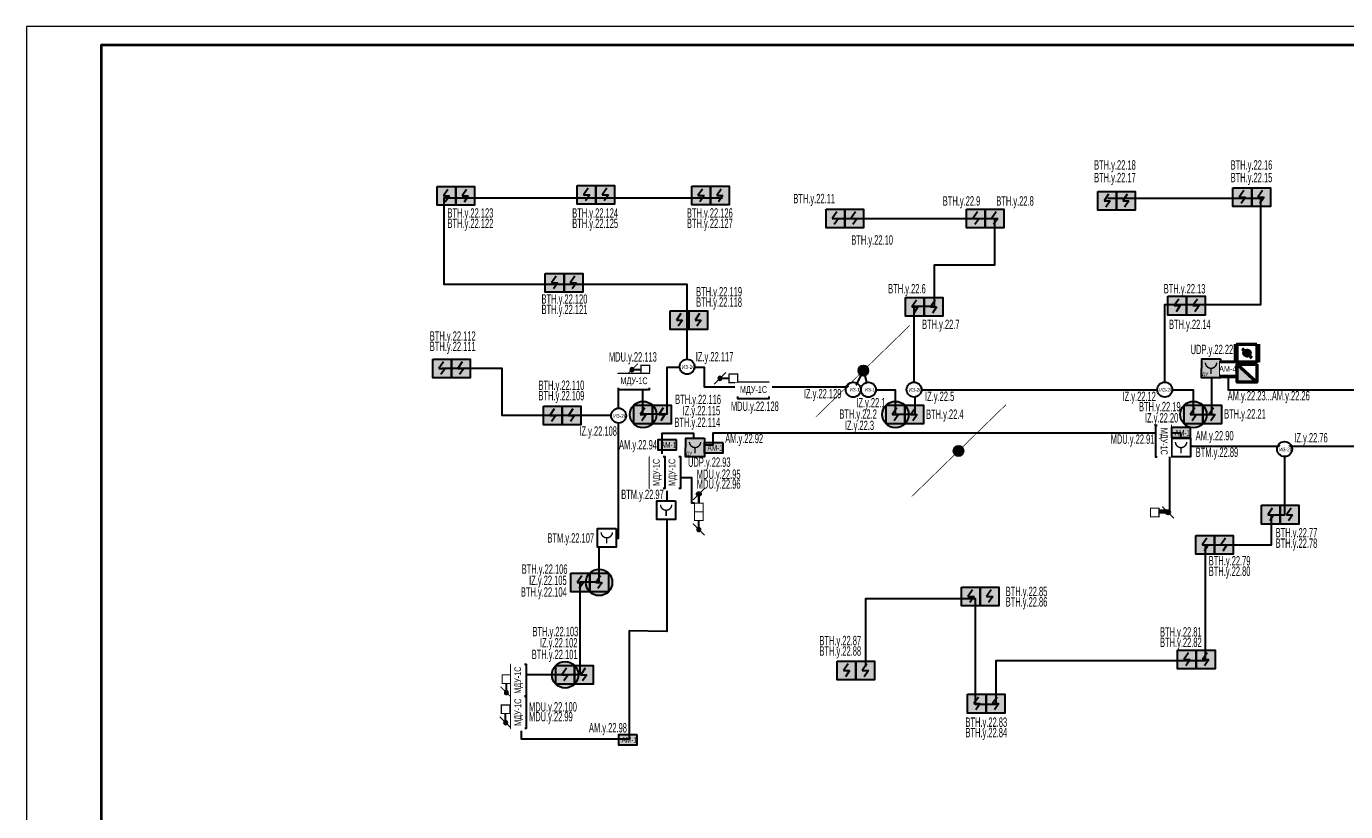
# Model space of a CAD drawing. Header units: millimetres. Extents: x -195178 to 1761886, y 140622 to 301105.
# Tile 106 of 131: x 1079233 to 1114501, y 203305 to 224305. Entities that reach past the tile are written whole.
import ezdxf
from ezdxf.enums import TextEntityAlignment as Align

# ---------------------------------------------------------------- set-up
doc = ezdxf.new("R2010")
doc.units = ezdxf.units.MM
doc.set_wipeout_variables(frame=1)
for name, color, linetype, lineweight in [('_АПС_Оборудование', 1, 'Continuous', 30), ('RC-Извещатели_пожарные', 1, 'Continuous', 30), ('Воздуховоды', 7, 'Continuous', 18), ('Графика', 253, 'Continuous', 20), ('ОС', 5, 'Continuous', 25), ('Рамка', 7, 'Continuous', 18), ('СОУЭ', 1, 'Continuous', 30), ('СС-011-ПОЖ-СИГНАЛИЗАЦИЯ', 1, 'Continuous', 30), ('УГО АПС и АПЗ$0$_АПС_Оборудование', 1, 'Continuous', 30), ('УГО АПС и АПЗ$0$СС-011-ПОЖ-СИГНАЛИЗАЦИЯ', 1, 'Continuous', 30)]:
    doc.layers.add(name, color=color, linetype=linetype, lineweight=lineweight)
for name, color, linetype in [('EI_HATCH_GALV', 7, 'Continuous'), ('АПС', 5, 'Continuous'), ('АПС_Оборудование', 1, 'Continuous'), ('ССПС', 5, 'Continuous'), ('формат', 250, 'Continuous')]:
    doc.layers.add(name, color=color, linetype=linetype)
doc.styles.add('1111', font='ARIALN.TTF')
doc.styles.add('Arial', font='arial.ttf', dxfattribs={"width": 0.9, "height": 700})
doc.styles.add('Arial Narrow', font='ARIALN.TTF', dxfattribs={"width": 0.9, "height": 600})
doc.styles.add('Arial Narrow_Нум', font='ARIALN.TTF', dxfattribs={"width": 0.7, "height": 250})
doc.styles.add('CP.Text', font='arial.ttf')
doc.styles.get("Standard").update_dxf_attribs({"font": 'isocpeur.ttf', "width": 0.9})

# ---------------------------------------------------------------- blocks, each defined once
blk = doc.blocks.new('*U29')
at = {"color": 0, "lineweight": 0}
blk.add_lwpolyline([(-594, 0), (0, 0), (0, 420), (-594, 420)], close=True, dxfattribs=at)
at = {"lineweight": 40}
blk.add_lwpolyline([(-574, 5), (-5, 5), (-5, 415), (-574, 415)], close=True, dxfattribs=at)
at = {"style": 'Arial', "width": 0.9, "flags": 8}
blk.add_attdef('FORMAT', (-36.87, 1.26), '', height=2.8, dxfattribs=at)
blk = doc.blocks.new('RC-UGO-IRA-01')
blk.add_wipeout([(2.5, 2.5), (2.5, -2.5), (-2.5, -2.5), (-2.5, 2.5)]).dxf.layer = 'RC-Извещатели_пожарные'
blk.add_wipeout([(-2.5, -2.5), (-2.5, 2.5), (2.5, 2.5), (2.5, -2.5)]).dxf.layer = 'RC-Извещатели_пожарные'
at = {"layer": 'RC-Извещатели_пожарные', "ltscale": 30}
blk.add_lwpolyline([(2.5, 2.5), (2.5, -2.5), (-2.5, -2.5), (-2.5, 2.5)], close=True, dxfattribs=at)
at = {"layer": 'RC-Извещатели_пожарные', "ltscale": 30, "const_width": 0.375}
blk.add_lwpolyline([(-1.5, 1.5, 1), (1.5, 1.5, 1)], format="xyb", dxfattribs=at)
blk.add_lwpolyline([(0, 0), (0, -1.5)], dxfattribs=at)
at = {"layer": 'RC-Извещатели_пожарные'}
blk.add_attdef('PSTN', text='', height=1.5, dxfattribs=at).set_placement((2.5, 2.5), align=Align.BOTTOM_CENTER)
blk = doc.blocks.new('ИП 212-64 прот.R3')
at = {"layer": 'EI_HATCH_GALV', "lineweight": 30, "true_color": 0xffffff}
h = blk.add_hatch(color=7, dxfattribs=at)
h.dxf.hatch_style = 1
h.paths.add_polyline_path([(-2.5, 2.5), (2.5, 2.5), (2.5, -2.5), (-2.5, -2.5)])
at = {"color": 1, "linetype": 'ByBlock', "lineweight": -2}
for p, q in [((0.4, 1.77), (-0.83, 0)), ((-0.83, 0), (0.83, 0)), ((0.83, 0), (-0.31, -1.64))]:
    blk.add_line(p, q, dxfattribs=at)
at = {"color": 1, "linetype": 'ByBlock', "lineweight": -2, "ltscale": 0.1}
blk.add_lwpolyline([(-2.5, 2.5), (2.5, 2.5), (2.5, -2.5), (-2.5, -2.5)], close=True, dxfattribs=at)
blk = doc.blocks.new('УГО АПС и АПЗ$0$A$C0ED213A1')
blk.add_wipeout([(-200, 0), (0, -200), (200, 0), (0, 200)])
blk.add_circle((0, 0), 200)
at = {"layer": 'УГО АПС и АПЗ$0$СС-011-ПОЖ-СИГНАЛИЗАЦИЯ', "color": 1, "style": 'Arial Narrow', "width": 0.9}
blk.add_text('ИЗ-2О', height=100, dxfattribs=at).set_placement((-145, -58))
blk = doc.blocks.new('ИП в подвесном потолке')
at = {"layer": 'EI_HATCH_GALV', "lineweight": 30, "true_color": 0xffffff}
h = blk.add_hatch(color=7, dxfattribs=at)
h.dxf.hatch_style = 1
edge = h.paths.add_edge_path()
edge.add_arc((494584, -66648), 354, 0, 360)
at = {"color": 1, "linetype": 'ByBlock', "lineweight": -2}
for p, q in [((494624, -66471), (494501, -66648)), ((494501, -66648), (494667, -66648)), ((494667, -66648), (494553, -66811))]:
    blk.add_line(p, q, dxfattribs=at)
at = {"color": 1, "linetype": 'ByBlock', "lineweight": -2, "ltscale": 0.1}
blk.add_lwpolyline([(494334, -66398), (494834, -66398), (494834, -66898), (494334, -66898)], close=True, dxfattribs=at)
at = {"layer": 'СС-011-ПОЖ-СИГНАЛИЗАЦИЯ', "lineweight": 30}
blk.add_circle((494584, -66648), 354, dxfattribs=at)
blk = doc.blocks.new('*U83')
h = blk.add_hatch(color=256)
edge = h.paths.add_edge_path()
edge.add_arc((0, 0), 38.7, 0, 360)
for points in [[(347.6, 347.6, 0, 50, 0), (206.2, 206.2, 5, 5, 0), (0, 0, 5, 5, 0)], [(0, 0, 0, 50, 0), (-141.4, -141.4, 5, 5, 0), (-347.6, -347.6, 5, 5, 0)]]:
    blk.add_lwpolyline(points, format="xyseb")
blk.add_circle((0, 0), 38.7)
blk = doc.blocks.new('*U80')
h = blk.add_hatch(color=256)
edge = h.paths.add_edge_path()
edge.add_arc((0, 0), 38.7, 0, 360)
for points in [[(0, 0, 0, 50, 0), (141.4, 141.4, 5, 5, 0), (347.6, 347.6, 5, 5, 0)], [(-347.6, -347.6, 0, 50, 0), (-206.2, -206.2, 5, 5, 0), (0, 0, 5, 5, 0)]]:
    blk.add_lwpolyline(points, format="xyseb")
blk.add_circle((0, 0), 38.7)
blk = doc.blocks.new('УДП')
at = {"color": 30}
blk.add_wipeout([(324223, -148669), (324222, -149169), (323722, -149169), (323723, -148669)], dxfattribs=at).dxf.layer = 'RC-Извещатели_пожарные'
blk.add_wipeout([(323722, -149169), (323723, -148669), (324223, -148669), (324222, -149169)], dxfattribs=at).dxf.layer = 'RC-Извещатели_пожарные'
at = {"layer": 'EI_HATCH_GALV', "lineweight": 30, "true_color": 0xffffff}
h = blk.add_hatch(color=7, dxfattribs=at)
h.dxf.hatch_style = 1
h.paths.add_polyline_path([(324223, -148669), (324222, -149169), (323722, -149169), (323723, -148669)])
at = {"layer": 'RC-Извещатели_пожарные', "color": 30, "ltscale": 30}
blk.add_lwpolyline([(324223, -148669), (324222, -149169), (323722, -149169), (323723, -148669)], close=True, dxfattribs=at)
at = {"layer": 'RC-Извещатели_пожарные', "color": 30, "ltscale": 30, "const_width": 37.5}
blk.add_lwpolyline([(323823, -148769, 1), (324123, -148769, 1)], format="xyb", dxfattribs=at)
blk.add_lwpolyline([(323972, -148919), (323972, -149069)], dxfattribs=at)
at = {"color": 30, "lineweight": 30, "style": 'Arial Narrow', "width": 0.9}
blk.add_text('ДУ', height=100, dxfattribs=at).set_placement((323814, -149078), align=Align.MIDDLE_CENTER)
blk = doc.blocks.new('ам-4')
blk.add_wipeout([(-197, 213), (223, 213), (223, -207), (-197, -207)]).dxf.layer = 'АПС_Оборудование'
at = {"layer": 'EI_HATCH_GALV', "lineweight": 30, "true_color": 0xffffff}
h = blk.add_hatch(color=7, dxfattribs=at)
h.dxf.hatch_style = 1
h.paths.add_polyline_path([(223, -207), (-197, -207), (-197, 213), (223, 213)])
at = {"layer": '_АПС_Оборудование', "lineweight": 40, "ltscale": 100}
blk.add_lwpolyline([(223, -207), (-197, -207), (-197, 213), (223, 213)], close=True, dxfattribs=at)
at = {"layer": '_АПС_Оборудование', "ltscale": 100, "insert": (15, 13), "char_height": 150.98, "attachment_point": 5, "style": 'Arial Narrow', "bg_fill": 2}
blk.add_mtext_dynamic_manual_height_columns('\\pxi-0.17961;АМ-4', width=300, gutter_width=144375, heights=[0], dxfattribs=at)
blk = doc.blocks.new('озк_пр')
at = {"layer": 'УГО АПС и АПЗ$0$_АПС_Оборудование', "ltscale": 200}
h = blk.add_hatch(color=1, dxfattribs=at)
h.dxf.hatch_style = 1
h.paths.add_polyline_path([(468761, -41723, 1), (468650, -41723, 1)])
at = {"color": 1, "const_width": 29.5}
blk.add_lwpolyline([(468549, -41567), (468666, -41684)], dxfattribs=at)
at = {"layer": 'УГО АПС и АПЗ$0$_АПС_Оборудование', "color": 1, "lineweight": 35, "ltscale": 200}
blk.add_line((468636, -41723), (468463, -41723), dxfattribs=at)
at = {"layer": 'УГО АПС и АПЗ$0$_АПС_Оборудование', "color": 1, "const_width": 29.5}
blk.add_lwpolyline([(468233, -41839), (468463, -41839), (468463, -41608), (468232, -41608)], close=True, dxfattribs=at)
blk.add_lwpolyline([(468745, -41762), (468862, -41880)], dxfattribs=at)
at = {"layer": 'УГО АПС и АПЗ$0$_АПС_Оборудование', "color": 1}
blk.add_circle((468706, -41723), 55.4, dxfattribs=at)
blk = doc.blocks.new('_МДУ')
at = {"color": 1}
blk.add_wipeout([(-350, 175), (350, 175), (350, -175), (-350, -175)], dxfattribs=at)
at = {"layer": 'АПС', "color": 1, "lineweight": 30, "ltscale": 200}
blk.add_lwpolyline([(350, 175), (-350, 175), (-350, -175), (350, -175)], close=True, dxfattribs=at)
at = {"layer": 'АПС', "color": 0, "lineweight": 30, "ltscale": 200, "insert": (3, 0), "char_height": 150, "width": 668.29, "attachment_point": 5, "style": 'Arial Narrow', "bg_fill": 2}
blk.add_mtext('МДУ-1C', dxfattribs=at)
blk = doc.blocks.new('авфывыа')
at = {"lineweight": 40, "ltscale": 2, "true_color": 0xffffff}
h = blk.add_hatch(color=7, dxfattribs=at)
h.dxf.hatch_style = 1
h.paths.add_polyline_path([(287340, 199933), (287843, 199933), (287843, 200201), (287340, 200201)])
at = {"layer": 'ОС', "color": 1, "lineweight": 30}
blk.add_lwpolyline([(287843, 200201), (287340, 200201), (287340, 199933), (287843, 199933)], close=True, dxfattribs=at)
at = {"layer": 'ССПС', "color": 1, "lineweight": -2, "ltscale": 1000, "style": '1111', "width": 0.8}
blk.add_text('АМ-1', height=151, dxfattribs=at).set_placement((287425, 199988))
blk = doc.blocks.new('пд_выт')
at = {"layer": 'Воздуховоды', "true_color": 0xcd6928}
h = blk.add_hatch(color=32, dxfattribs=at)
h.dxf.hatch_style = 1
h.paths.add_polyline_path([(468770, -40558, 1), (468659, -40558, 1)])
at = {"layer": 'Воздуховоды', "color": 32, "lineweight": 30, "true_color": 0xcd6928}
blk.add_line((468645, -40558), (468472, -40558), dxfattribs=at)
at = {"layer": 'Воздуховоды', "color": 32, "true_color": 0xcd6928, "const_width": 29.5}
blk.add_lwpolyline([(468242, -40674), (468472, -40673), (468472, -40443), (468241, -40443)], close=True, dxfattribs=at)
for points in [[(468558, -40401), (468675, -40519)], [(468754, -40597), (468871, -40714)]]:
    blk.add_lwpolyline(points, dxfattribs=at)
at = {"layer": 'Воздуховоды', "color": 32, "true_color": 0xcd6928}
blk.add_circle((468715, -40558), 55.4, dxfattribs=at)
blk = doc.blocks.new('пд_пр')
at = {"layer": 'Воздуховоды', "true_color": 0x008800}
h = blk.add_hatch(color=96, dxfattribs=at)
h.dxf.hatch_style = 1
h.paths.add_polyline_path([(468765, -40912, 1), (468654, -40912, 1)])
at = {"layer": 'Воздуховоды', "color": 96, "lineweight": 30, "true_color": 0x008800}
blk.add_line((468640, -40912), (468467, -40912), dxfattribs=at)
at = {"layer": 'Воздуховоды', "color": 96, "true_color": 0x008800, "const_width": 29.5}
blk.add_lwpolyline([(468237, -41028), (468468, -41028), (468467, -40797), (468237, -40797)], close=True, dxfattribs=at)
for points in [[(468553, -40755), (468671, -40873)], [(468749, -40951), (468867, -41069)]]:
    blk.add_lwpolyline(points, dxfattribs=at)
at = {"layer": 'Воздуховоды', "color": 96, "true_color": 0x008800}
blk.add_circle((468710, -40912), 55.4, dxfattribs=at)
blk = doc.blocks.new('озк_выт')
at = {"layer": 'УГО АПС и АПЗ$0$_АПС_Оборудование', "ltscale": 200}
h = blk.add_hatch(color=5, dxfattribs=at)
h.dxf.hatch_style = 1
h.paths.add_polyline_path([(468756, -41333, 1), (468645, -41333, 1)])
at = {"color": 5, "const_width": 29.5}
blk.add_lwpolyline([(468544, -41177), (468661, -41294)], dxfattribs=at)
at = {"layer": 'УГО АПС и АПЗ$0$_АПС_Оборудование', "color": 5, "lineweight": 35, "ltscale": 200}
blk.add_line((468631, -41333), (468458, -41334), dxfattribs=at)
at = {"layer": 'УГО АПС и АПЗ$0$_АПС_Оборудование', "color": 5, "const_width": 29.5}
blk.add_lwpolyline([(468227, -41449), (468458, -41449), (468458, -41218), (468227, -41218)], close=True, dxfattribs=at)
blk.add_lwpolyline([(468740, -41373), (468857, -41490)], dxfattribs=at)
at = {"layer": 'УГО АПС и АПЗ$0$_АПС_Оборудование', "color": 5}
blk.add_circle((468700, -41333), 55.4, dxfattribs=at)
blk = doc.blocks.new('СПЖ')
at = {"layer": 'Графика', "lineweight": 50}
blk.add_hatch(color=1, dxfattribs=at).paths.add_polyline_path([(304821, -36194), (304291, -35711), (304291, -36194)])
at = {"layer": 'Графика', "color": 1, "lineweight": 50}
blk.add_line((304291, -35711), (304821, -36194), dxfattribs=at)
blk.add_lwpolyline([(304821, -35711), (304821, -36194), (304291, -36194), (304291, -35711)], close=True, dxfattribs=at)
blk = doc.blocks.new('ДЗ')
at = {"layer": 'Графика', "color": 1, "lineweight": 50}
for p, q in [((304243, -36530), (304243, -37013)), ((304423, -36650), (304688, -36892)), ((304859, -36530), (304859, -37013))]:
    blk.add_line(p, q, dxfattribs=at)
blk.add_lwpolyline([(304821, -36530), (304821, -37013), (304291, -37013), (304291, -36530)], close=True, dxfattribs=at)
blk.add_circle((304556, -36771), 81.3, dxfattribs=at)
blk = doc.blocks.new('ИЗ-1')
blk.add_wipeout([(469979, -66893), (470179, -67093), (470379, -66893), (470179, -66693)])
blk.add_circle((470179, -66893), 200)
at = {"layer": 'УГО АПС и АПЗ$0$СС-011-ПОЖ-СИГНАЛИЗАЦИЯ', "color": 1, "style": 'CP.Text', "width": 0.8}
blk.add_text('ИЗ-1', height=90, dxfattribs=at).set_placement((470079, -66939))

msp = doc.modelspace()

# ---------------------------------------------------------------- linework, layer by layer
at = {"layer": 'Рамка'}
msp.add_lwpolyline([(1081233, 182805), (1138133, 182805), (1138133, 223805), (1081233, 223805)], close=True, dxfattribs=at)
at = {"layer": 'СС-011-ПОЖ-СИГНАЛИЗАЦИЯ', "lineweight": 30, "ltscale": 100}
for points in [[(1096898, 215403), (1096898, 217400), (1090401, 217400), (1090401, 219721), (1097840, 219721)], [(1109668, 214791), (1109668, 216868), (1112236, 216868), (1112236, 219704), (1108148, 219704)], [(1102963, 214791), (1102963, 216826), (1103509, 216826), (1103509, 217930), (1105124, 217930), (1105124, 219161), (1100902, 219161)], [(1094866, 213895), (1091956, 213895), (1091956, 215152), (1090351, 215152)], [(1112870, 212799), (1112870, 211229), (1112514, 211229), (1112514, 210434), (1110747, 210434), (1110747, 207339), (1105151, 207339), (1105151, 206173), (1104610, 206173), (1104610, 208994), (1101667, 208994), (1101667, 207183)]]:
    msp.add_lwpolyline(points, dxfattribs=at)
at = {"layer": 'СС-011-ПОЖ-СИГНАЛИЗАЦИЯ', "color": 1, "lineweight": 30}
for points in [[(1125764, 213068), (1110094, 213068), (1110094, 213423), (1097585, 213423), (1097585, 213102), (1097075, 213102), (1097075, 213420), (1096221, 213420), (1096221, 212279), (1096356, 212261), (1096356, 208121), (1095348, 208140), (1095348, 205244), (1092468, 205244), (1092468, 206973), (1094036, 206973), (1094036, 209453), (1094545, 209453), (1094547, 210614), (1095058, 210614), (1095058, 214703), (1095706, 214703), (1095706, 213944), (1096363, 213944), (1096363, 215189), (1097352, 215189), (1097352, 214666), (1101395, 214666), (1101608, 215098)], [(1101608, 215098), (1101743, 214588), (1102460, 214588), (1102460, 213931), (1102991, 213931), (1102991, 214588), (1110429, 214588), (1110429, 213925), (1110925, 213925), (1110925, 215140), (1111363, 215140), (1111363, 214588), (1118067, 214588)]]:
    msp.add_lwpolyline(points, dxfattribs=at)

# ---------------------------------------------------------------- block references
at = {"color": 6}
msp.add_blockref('авфывыа', (807720, 5158), dxfattribs=at)
at = {"layer": 'СОУЭ', "color": 6, "xscale": 100, "yscale": 100, "zscale": 100}
for p in [(1090463, 219769), (1090963, 219769), (1094209, 219803), (1094709, 219803), (1097270, 219778), (1097770, 219778), (1108125, 219637), (1108625, 219637), (1111740, 219736), (1112240, 219736), (1100861, 219167), (1101361, 219167), (1104618, 219167), (1105118, 219167), (1093356, 217446), (1093856, 217446), (1102985, 216803), (1103485, 216803), (1109999, 216836), (1110499, 216836), (1096692, 216447), (1097192, 216447), (1090346, 215156), (1090846, 215156), (1093306, 213902), (1093806, 213902), (1096221, 213923), (1102965, 213923), (1110931, 213923), (1112502, 211246), (1113002, 211246), (1110747, 210437), (1111247, 210437), (1094042, 209435), (1104484, 209059), (1104984, 209059), (1110260, 207372), (1110760, 207372), (1094134, 206965), (1101159, 207076), (1101659, 207076), (1104645, 206192), (1105145, 206192)]:
    msp.add_blockref('ИП 212-64 прот.R3', p, dxfattribs=at)
at = {"layer": 'СС-011-ПОЖ-СИГНАЛИЗАЦИЯ', "lineweight": 30, "xscale": -1}
for name, p in [('пд_выт', (1564136, 255684)), ('пд_пр', (1566485, 255805))]:
    msp.add_blockref(name, p, dxfattribs=at)
at = {"layer": 'СС-011-ПОЖ-СИГНАЛИЗАЦИЯ', "lineweight": 30}
for name, p in [('ИП в подвесном потолке', (601137, 280571)), ('ИП в подвесном потолке', (615847, 280571)), ('озк_выт', (641055, 252640)), ('ИП в подвесном потолке', (599958, 276083)), ('ИП в подвесном потолке', (599050, 273612))]:
    msp.add_blockref(name, p, dxfattribs=at)
at = {"layer": 'СС-011-ПОЖ-СИГНАЛИЗАЦИЯ', "lineweight": 30, "rotation": 90}
msp.add_blockref('озк_пр', (1055487, -256909), dxfattribs=at)
at = {"layer": 'СС-011-ПОЖ-СИГНАЛИЗАЦИЯ', "lineweight": 30, "xscale": -1, "rotation": 90}
for p in [(1056651, 679565), (1051508, 675204), (1051487, 674398)]:
    msp.add_blockref('пд_выт', p, dxfattribs=at)
at = {"layer": 'формат', "xscale": 100, "yscale": 100, "zscale": 100}
msp.add_blockref('*U29', (1138633, 182305), dxfattribs=at)

# ---------------------------------------------------------------- texts
at = {"lineweight": 30, "style": 'Arial Narrow_Нум', "width": 0.7}
for s, p in [('ВТН.y.22.18', (1107777, 220474)), ('ВТН.y.22.16', (1111427, 220474)), ('ВТН.y.22.17', (1107777, 220137)), ('ВТН.y.22.15', (1111427, 220137)), ('ВТН.y.22.11', (1099736, 219575)), ('ВТН.y.22.9', (1103732, 219511)), ('ВТН.y.22.8', (1105162, 219511)), ('ВТН.y.22.123', (1090491, 219190)), ('ВТН.y.22.124', (1093825, 219190)), ('ВТН.y.22.126', (1096891, 219190)), ('ВТН.y.22.122', (1090491, 218912)), ('ВТН.y.22.125', (1093825, 218912)), ('ВТН.y.22.127', (1096891, 218912)), ('ВТН.y.22.10', (1101286, 218468)), ('ВТН.y.22.119', (1097138, 217084)), ('ВТН.y.22.6', (1102272, 217164)), ('ВТН.y.22.13', (1109639, 217164)), ('ВТН.y.22.120', (1093005, 216889)), ('ВТН.y.22.118', (1097138, 216806)), ('ВТН.y.22.121', (1093005, 216610)), ('ВТН.y.22.7', (1103177, 216212)), ('ВТН.y.22.14', (1109779, 216212)), ('ВТН.y.22.112', (1090018, 215899)), ('ВТН.y.22.111', (1090018, 215621)), ('MDU.y.22.113', (1094806, 215340)), ('ВТН.y.22.110', (1092923, 214583)), ('ВТН.y.22.109', (1092923, 214304)), ('ВТН.y.22.116', (1096577, 214204)), ('AM.y.22.23...AM.y.22.26', (1111348, 214303)), ('IZ.y.22.115', (1096777, 213904)), ('ВТН.y.22.114', (1096557, 213592)), ('ВТН.y.22.2', (1100966, 213810)), ('IZ.y.22.3', (1101114, 213510)), ('ВТН.y.22.4', (1103285, 213808)), ('ВТН.y.22.21', (1111253, 213817)), ('АМ.y.22.92', (1097915, 213159)), ('MDU.y.22.95', (1097155, 212204)), ('MDU.y.22.96', (1097155, 211941)), ('ВТН.y.22.77', (1112630, 210637)), ('ВТН.y.22.78', (1112630, 210359)), ('ВТН.y.22.106', (1092473, 209665)), ('ВТН.y.22.79', (1110843, 209889)), ('ВТН.y.22.80', (1110843, 209610)), ('IZ.y.22.105', (1092673, 209366)), ('ВТН.y.22.104', (1092453, 209054)), ('ВТН.y.22.85', (1105413, 209068)), ('ВТН.y.22.86', (1105413, 208790)), ('ВТН.y.22.103', (1092762, 207995)), ('ВТН.y.22.81', (1109539, 207986)), ('IZ.y.22.102', (1092962, 207695)), ('ВТН.y.22.87', (1100434, 207754)), ('ВТН.y.22.82', (1109539, 207708)), ('ВТН.y.22.88', (1100434, 207476)), ('АМ.y.22.98', (1094273, 205423)), ('ВТН.y.22.83', (1104338, 205572)), ('ВТН.y.22.84', (1104338, 205294))]:
    msp.add_text(s, height=250, dxfattribs=at).set_placement(p)

# ---------------------------------------------------------------- next in the draw order: block references
at = {"layer": '_АПС_Оборудование', "color": 0, "lineweight": 30, "xscale": 1.2, "yscale": 1.2, "zscale": 1.2}
for p in [(1095474, 214801), (1098668, 214567)]:
    msp.add_blockref('_МДУ', p, dxfattribs=at)
at = {"layer": '_АПС_Оборудование', "color": 0, "lineweight": 30, "xscale": 1.2, "yscale": 1.2, "zscale": 1.2, "rotation": 90}
msp.add_blockref('_МДУ', (1092397, 205959), dxfattribs=at)
at = {"layer": 'RC-Извещатели_пожарные', "rotation": 359.9525678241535}
for p, xscale, yscale, zscale in [((1110102, 213040), 99.99999999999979, 99.99999999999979, 99.99999999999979), ((1096336, 211365), 99.9999999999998, 99.9999999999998, 99.9999999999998), ((1094749, 210627), 99.99999999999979, 99.99999999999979, 99.99999999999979)]:
    msp.add_blockref('RC-UGO-IRA-01', p, dxfattribs=dict(at, xscale=xscale, yscale=yscale, zscale=zscale))
at = {"layer": 'СС-011-ПОЖ-СИГНАЛИЗАЦИЯ', "lineweight": 30}
for p in [(786930, 364079), (773136, 361960)]:
    msp.add_blockref('УДП', p, dxfattribs=at)
at = {"layer": 'УГО АПС и АПЗ$0$_АПС_Оборудование'}
for p in [(1096897, 215203), (1102963, 214591), (1109667, 214591), (1095066, 213895), (1112869, 212999)]:
    msp.add_blockref('УГО АПС и АПЗ$0$A$C0ED213A1', p, dxfattribs=at)

# ---------------------------------------------------------------- next in the draw order: block references
at = {"xscale": 3.600000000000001, "yscale": 3.600000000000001, "zscale": 3.600000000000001, "rotation": 359.2880171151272}
for name, p in [('*U83', (1101608, 215098)), ('*U80', (1104152, 212951))]:
    msp.add_blockref(name, p, dxfattribs=at)
at = {"color": 6}
msp.add_blockref('авфывыа', (810015, 12967), dxfattribs=at)
at = {"layer": '_АПС_Оборудование'}
msp.add_blockref('ам-4', (1111350, 215130), dxfattribs=at)
at = {"layer": '_АПС_Оборудование', "color": 0, "lineweight": 30, "xscale": 1.2, "yscale": 1.2, "zscale": 1.2}
for p, rotation in [((1109625, 213211), 270), ((1096518, 212374), 90), ((1092394, 206817), 90)]:
    msp.add_blockref('_МДУ', p, dxfattribs=dict(at, rotation=rotation))
at = {"layer": 'СС-011-ПОЖ-СИГНАЛИЗАЦИЯ', "lineweight": 30}
msp.add_blockref('ИП в подвесном потолке', (607881, 280571), dxfattribs=at)

# ---------------------------------------------------------------- next in the draw order: texts
at = {"lineweight": 30, "style": 'Arial Narrow_Нум', "width": 0.7}
for s, p in [('IZ.y.22.117', (1097129, 215346)), ('IZ.y.22.5', (1103258, 214287)), ('IZ.y.22.12', (1108538, 214287)), ('MDU.y.22.128', (1098067, 214020)), ('ВТН.y.22.19', (1108976, 214011)), ('IZ.y.22.108', (1094017, 213357)), ('АМ.y.22.90', (1110493, 213234)), ('IZ.y.22.76', (1113130, 213180)), ('ВТМ.y.22.89', (1110493, 212791)), ('UDP.y.22.93', (1096921, 212526)), ('ВТМ.y.22.107', (1093162, 210499)), ('MDU.y.22.99', (1092669, 205719))]:
    msp.add_text(s, height=250, dxfattribs=at).set_placement(p)

# ---------------------------------------------------------------- next in the draw order: linework, layer by layer
at = {"layer": 'СС-011-ПОЖ-СИГНАЛИЗАЦИЯ', "color": 30, "lineweight": 30, "ltscale": 100}
for points in [[(1109513, 211367), (1109799, 211367), (1109799, 212791)], [(1097095, 211554), (1097020, 211554), (1097020, 212234), (1096728, 212234)]]:
    msp.add_lwpolyline(points, dxfattribs=at)

# ---------------------------------------------------------------- next in the draw order: block references
at = {"color": 6}
msp.add_blockref('авфывыа', (822509, 13374), dxfattribs=at)
at = {"layer": '_АПС_Оборудование', "color": 0, "lineweight": 30, "xscale": 1.2, "yscale": 1.2, "zscale": 1.2, "rotation": 90}
msp.add_blockref('_МДУ', (1096098, 212374), dxfattribs=at)
at = {"layer": 'RC-Извещатели_пожарные', "lineweight": 30}
for name, p in [('ДЗ', (807310, 252337)), ('СПЖ', (807310, 250984)), ('ИЗ-1', (631564, 281481))]:
    msp.add_blockref(name, p, dxfattribs=at)

# ---------------------------------------------------------------- next in the draw order: texts
at = {"lineweight": 30, "style": 'Arial Narrow_Нум', "width": 0.7}
for s, p in [('UDP.y.22.22', (1110359, 215540)), ('IZ.y.22.20', (1109136, 213711)), ('MDU.y.22.91', (1108220, 213142)), ('ВТН.y.22.101', (1092742, 207383)), ('MDU.y.22.100', (1092669, 205982))]:
    msp.add_text(s, height=250, dxfattribs=at).set_placement(p)

# ---------------------------------------------------------------- next in the draw order: block references
at = {"color": 6}
msp.add_blockref('авфывыа', (808770, 13048), dxfattribs=at)
at = {"layer": 'RC-Извещатели_пожарные', "lineweight": 30}
msp.add_blockref('ИЗ-1', (631158, 281481), dxfattribs=at)

# ---------------------------------------------------------------- next in the draw order: texts
at = {"lineweight": 30, "style": 'Arial Narrow_Нум', "width": 0.7}
for s, p in [('АМ.y.22.94', (1095078, 212991)), ('ВТМ.y.22.97', (1095135, 211664))]:
    msp.add_text(s, height=250, dxfattribs=at).set_placement(p)

# ---------------------------------------------------------------- next in the draw order: texts
for s, p in [('IZ.y.22.129', (1100019, 214358)), ('IZ.y.22.1', (1101420, 214117))]:
    msp.add_text(s, height=250, dxfattribs=at).set_placement(p)

doc.saveas('drawing.dxf')
